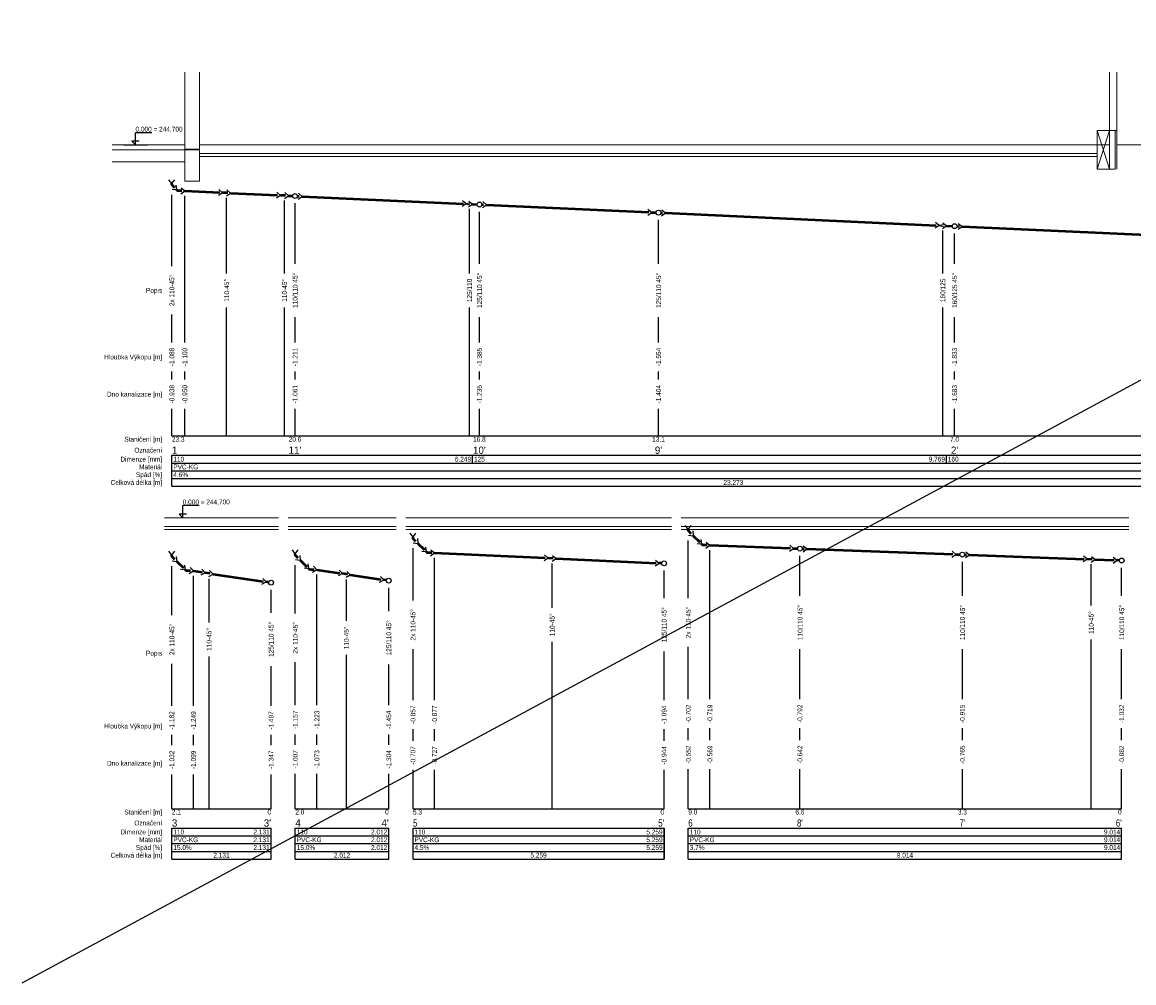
# Model space of a CAD drawing. Header units: millimetres. Extents: x -300186 to 535068, y -28581 to 763298.
# Tile 15 of 256: x -59384 to -36470, y 230757 to 250565. Entities that reach past the tile are written whole.
import ezdxf
from ezdxf.enums import TextEntityAlignment as Align

# ---------------------------------------------------------------- set-up
doc = ezdxf.new("R2010")
doc.units = ezdxf.units.MM
doc.header["$LTSCALE"] = 10
doc.layers.add('netisk', color=30, linetype='Continuous', plot=False)
for name, color, linetype, lineweight in [('NS_tlusta', 252, 'Continuous', 18), ('NS_velmi_tlusta', 252, 'Continuous', 18), ('tlusta', 252, 'Continuous', 15), ('ZTI-DSP-kanal_splaskova', 32, 'Continuous', 50), ('ZTI-DSP-konstrukce', 252, 'Continuous', 18), ('ZTI-DSP-Popis4', 140, 'Continuous', 40), ('ZTI-DSP-pvc', 32, 'Continuous', 50), ('ZTI-DSP-rez_kanal_tabulka', 255, 'Continuous', 25)]:
    doc.layers.add(name, color=color, linetype=linetype, lineweight=lineweight)
doc.styles.add('laplan N', font='txt')

# ---------------------------------------------------------------- blocks, each defined once
blk = doc.blocks.new('*U1331', base_point=(14613, 15656))
at = {"color": 0, "lineweight": -2}
for p, q in [((14507, 15636), (14576, 15636)), ((14604, 15647), (14613, 15656))]:
    blk.add_line(p, q, dxfattribs=at)
at = {"color": 255, "lineweight": 25}
for q in [(14626, 15755), (14712, 15669)]:
    blk.add_line((14613, 15656), q, dxfattribs=at)
at = {"color": 0, "lineweight": -2}
blk.add_arc((14576, 15676), 40, 270, 315, dxfattribs=at)
blk = doc.blocks.new('*U1332', base_point=(14613, 15656))
at = {"color": 0, "lineweight": -2}
for p, q in [((14507, 15636), (14576, 15636)), ((14604, 15647), (14613, 15656))]:
    blk.add_line(p, q, dxfattribs=at)
at = {"color": 255, "lineweight": 25}
for q in [(14626, 15755), (14712, 15669)]:
    blk.add_line((14613, 15656), q, dxfattribs=at)
at = {"color": 0, "lineweight": -2}
blk.add_arc((14576, 15676), 40, 270, 315, dxfattribs=at)
blk = doc.blocks.new('*U1333')
at = {"color": 255, "linetype": 'ByBlock', "lineweight": 25}
for p in [(-61, 79), (61, 79)]:
    blk.add_line(p, (0, 0), dxfattribs=at)
at = {"color": 0, "linetype": 'ByBlock', "lineweight": -2}
blk.add_line((0, 0), (0, -719), dxfattribs=at)
blk = doc.blocks.new('*U1334', base_point=(14597, 15408))
at = {"color": 0, "lineweight": -2}
blk.add_line((14491, 15408), (14597, 15408), dxfattribs=at)
at = {"color": 255, "lineweight": 25}
for q in [(14676, 15469), (14676, 15347)]:
    blk.add_line((14597, 15408), q, dxfattribs=at)
blk = doc.blocks.new('*U1335')
at = {"color": 255, "linetype": 'ByBlock', "lineweight": 25}
for p in [(-61, 79), (61, 79)]:
    blk.add_line(p, (0, 0), dxfattribs=at)
at = {"color": 0, "linetype": 'ByBlock', "lineweight": -2}
blk.add_line((0, 0), (0, -969), dxfattribs=at)
blk = doc.blocks.new('*U1336', base_point=(14597, 15408))
at = {"color": 0, "lineweight": -2}
blk.add_line((14491, 15408), (14597, 15408), dxfattribs=at)
at = {"color": 255, "lineweight": 25}
for q in [(14676, 15469), (14676, 15347)]:
    blk.add_line((14597, 15408), q, dxfattribs=at)
blk = doc.blocks.new('*U1337', base_point=(6724, 20543))
at = {"color": 255, "linetype": 'ByBlock', "lineweight": 25}
for p in [(6664, 20622), (6785, 20622)]:
    blk.add_line(p, (6724, 20543), dxfattribs=at)
at = {"color": 0, "linetype": 'ByBlock'}
for p, q in [((6724, 20543), (6724, 20459)), ((6724, 20359), (6724, 20324))]:
    blk.add_line(p, q, dxfattribs=at)
at = {"color": 255, "linetype": 'ByBlock', "lineweight": 25}
blk.add_circle((6724, 20409), 50, dxfattribs=at)
blk = doc.blocks.new('*U1338')
at = {"color": 255, "linetype": 'ByBlock', "lineweight": 25}
for p in [(-61, 79), (61, 79)]:
    blk.add_line(p, (0, 0), dxfattribs=at)
at = {"color": 0, "linetype": 'ByBlock', "lineweight": -2}
blk.add_line((0, 0), (0, -3329), dxfattribs=at)
blk = doc.blocks.new('*U1339', base_point=(20648, 19104))
at = {"color": 255, "linetype": 'ByBlock', "lineweight": 25}
for p, q in [((20648, 19104), (20587, 19183)), ((20648, 19104), (20630, 19034)), ((20648, 19104), (20709, 19183)), ((20666, 19034), (20648, 19104))]:
    blk.add_line(p, q, dxfattribs=at)
blk = doc.blocks.new('*U1340', base_point=(6675, 20528))
at = {"color": 255, "linetype": 'ByBlock', "lineweight": 25}
for p in [(6614, 20607), (6736, 20607)]:
    blk.add_line(p, (6675, 20528), dxfattribs=at)
at = {"color": 0, "linetype": 'ByBlock'}
for p, q in [((6675, 20528), (6675, 20437)), ((6675, 20337), (6675, 20302))]:
    blk.add_line(p, q, dxfattribs=at)
at = {"color": 255, "linetype": 'ByBlock', "lineweight": 25}
blk.add_circle((6675, 20387), 50, dxfattribs=at)
blk = doc.blocks.new('*U1341')
at = {"color": 255, "linetype": 'ByBlock', "lineweight": 25}
for p in [(-61, 79), (61, 79)]:
    blk.add_line(p, (0, 0), dxfattribs=at)
at = {"color": 0, "linetype": 'ByBlock', "lineweight": -2}
blk.add_line((0, 0), (0, -3350), dxfattribs=at)
blk = doc.blocks.new('*U1342', base_point=(6675, 20528))
at = {"color": 255, "linetype": 'ByBlock', "lineweight": 25}
for p in [(6614, 20607), (6736, 20607)]:
    blk.add_line(p, (6675, 20528), dxfattribs=at)
at = {"color": 0, "linetype": 'ByBlock'}
for p, q in [((6675, 20528), (6675, 20437)), ((6675, 20337), (6675, 20302))]:
    blk.add_line(p, q, dxfattribs=at)
at = {"color": 255, "linetype": 'ByBlock', "lineweight": 25}
blk.add_circle((6675, 20387), 50, dxfattribs=at)
blk = doc.blocks.new('*U1343')
at = {"color": 255, "linetype": 'ByBlock', "lineweight": 25}
for p in [(-61, 79), (61, 79)]:
    blk.add_line(p, (0, 0), dxfattribs=at)
at = {"color": 0, "linetype": 'ByBlock', "lineweight": -2}
blk.add_line((0, 0), (0, -5586), dxfattribs=at)
blk = doc.blocks.new('*U1344', base_point=(21831, 18885))
at = {"color": 255, "linetype": 'ByBlock', "lineweight": 25}
for p, q in [((21831, 18885), (21770, 18964)), ((21831, 18885), (21813, 18795)), ((21831, 18885), (21892, 18964)), ((21849, 18795), (21831, 18885))]:
    blk.add_line(p, q, dxfattribs=at)
blk = doc.blocks.new('*U1345', base_point=(6783, 20365))
at = {"color": 255, "linetype": 'ByBlock', "lineweight": 25}
for p in [(6722, 20444), (6844, 20444)]:
    blk.add_line(p, (6783, 20365), dxfattribs=at)
at = {"color": 0, "linetype": 'ByBlock'}
for p, q in [((6783, 20365), (6783, 20246)), ((6783, 20146), (6783, 20103))]:
    blk.add_line(p, q, dxfattribs=at)
at = {"color": 255, "linetype": 'ByBlock', "lineweight": 25}
blk.add_circle((6783, 20196), 50, dxfattribs=at)
blk = doc.blocks.new('*U1346')
at = {"color": 255, "linetype": 'ByBlock', "lineweight": 25}
for p in [(-61, 79), (61, 79)]:
    blk.add_line(p, (0, 0), dxfattribs=at)
at = {"color": 0, "linetype": 'ByBlock', "lineweight": -2}
blk.add_line((0, 0), (0, -4257), dxfattribs=at)
blk = doc.blocks.new('*U1349')
at = {"layer": 'ZTI-DSP-rez_kanal_tabulka', "color": 40}
for p, q in [((0, 0), (0, 1)), ((1.35, 1), (0, 1)), ((0, 0), (-0.3, 0.3)), ((0.3, 0.3), (-0.3, 0.3))]:
    blk.add_line(p, q, dxfattribs=at)
blk = doc.blocks.new('*U1364', base_point=(14613, 15656))
at = {"color": 0, "lineweight": -2}
for p, q in [((14507, 15636), (14576, 15636)), ((14604, 15647), (14613, 15656))]:
    blk.add_line(p, q, dxfattribs=at)
at = {"color": 255, "lineweight": 25}
for q in [(14626, 15755), (14712, 15669)]:
    blk.add_line((14613, 15656), q, dxfattribs=at)
at = {"color": 0, "lineweight": -2}
blk.add_arc((14576, 15676), 40, 270, 315, dxfattribs=at)
blk = doc.blocks.new('*U1365')
at = {"color": 255, "linetype": 'ByBlock', "lineweight": 25}
for p in [(-61, 79), (61, 79)]:
    blk.add_line(p, (0, 0), dxfattribs=at)
at = {"color": 0, "linetype": 'ByBlock', "lineweight": -2}
blk.add_line((0, 0), (0, -190), dxfattribs=at)
blk = doc.blocks.new('*U1366', base_point=(14613, 15656))
at = {"color": 0, "lineweight": -2}
for p, q in [((14507, 15636), (14576, 15636)), ((14604, 15647), (14613, 15656))]:
    blk.add_line(p, q, dxfattribs=at)
at = {"color": 255, "lineweight": 25}
for q in [(14626, 15755), (14712, 15669)]:
    blk.add_line((14613, 15656), q, dxfattribs=at)
at = {"color": 0, "lineweight": -2}
blk.add_arc((14576, 15676), 40, 270, 315, dxfattribs=at)
blk = doc.blocks.new('*U1367')
at = {"color": 255, "linetype": 'ByBlock', "lineweight": 25}
for p in [(-61, 79), (61, 79)]:
    blk.add_line(p, (0, 0), dxfattribs=at)
at = {"color": 0, "linetype": 'ByBlock', "lineweight": -2}
blk.add_line((0, 0), (0, -182), dxfattribs=at)
blk = doc.blocks.new('*U1368', base_point=(14597, 15408))
at = {"color": 0, "lineweight": -2}
blk.add_line((14491, 15408), (14597, 15408), dxfattribs=at)
at = {"color": 255, "lineweight": 25}
for q in [(14676, 15469), (14676, 15347)]:
    blk.add_line((14597, 15408), q, dxfattribs=at)
blk = doc.blocks.new('*U1369')
at = {"color": 255, "linetype": 'ByBlock', "lineweight": 25}
for p in [(-61, 79), (61, 79)]:
    blk.add_line(p, (0, 0), dxfattribs=at)
at = {"color": 0, "linetype": 'ByBlock', "lineweight": -2}
blk.add_line((0, 0), (0, -1048), dxfattribs=at)
blk = doc.blocks.new('*U1370', base_point=(34567, 20749))
at = {"color": 0, "linetype": 'ByBlock', "lineweight": -2}
blk.add_line((34515, 20749), (34567, 20749), dxfattribs=at)
at = {"color": 255, "linetype": 'ByBlock', "lineweight": 25}
for p in [(34646, 20810), (34646, 20688)]:
    blk.add_line(p, (34567, 20749), dxfattribs=at)
blk.add_circle((34465, 20749), 50, dxfattribs=at)
blk = doc.blocks.new('*U1371', base_point=(14613, 15656))
at = {"color": 0, "lineweight": -2}
for p, q in [((14507, 15636), (14576, 15636)), ((14604, 15647), (14613, 15656))]:
    blk.add_line(p, q, dxfattribs=at)
at = {"color": 255, "lineweight": 25}
for q in [(14626, 15755), (14712, 15669)]:
    blk.add_line((14613, 15656), q, dxfattribs=at)
at = {"color": 0, "lineweight": -2}
blk.add_arc((14576, 15676), 40, 270, 315, dxfattribs=at)
blk = doc.blocks.new('*U1372')
at = {"color": 255, "linetype": 'ByBlock', "lineweight": 25}
for p in [(-61, 79), (61, 79)]:
    blk.add_line(p, (0, 0), dxfattribs=at)
at = {"color": 0, "linetype": 'ByBlock', "lineweight": -2}
blk.add_line((0, 0), (0, -190), dxfattribs=at)
blk = doc.blocks.new('*U1373', base_point=(14613, 15656))
at = {"color": 0, "lineweight": -2}
for p, q in [((14507, 15636), (14576, 15636)), ((14604, 15647), (14613, 15656))]:
    blk.add_line(p, q, dxfattribs=at)
at = {"color": 255, "lineweight": 25}
for q in [(14626, 15755), (14712, 15669)]:
    blk.add_line((14613, 15656), q, dxfattribs=at)
at = {"color": 0, "lineweight": -2}
blk.add_arc((14576, 15676), 40, 270, 315, dxfattribs=at)
blk = doc.blocks.new('*U1374')
at = {"color": 255, "linetype": 'ByBlock', "lineweight": 25}
for p in [(-61, 79), (61, 79)]:
    blk.add_line(p, (0, 0), dxfattribs=at)
at = {"color": 0, "linetype": 'ByBlock', "lineweight": -2}
blk.add_line((0, 0), (0, -471), dxfattribs=at)
blk = doc.blocks.new('*U1375', base_point=(14597, 15408))
at = {"color": 0, "lineweight": -2}
blk.add_line((14491, 15408), (14597, 15408), dxfattribs=at)
at = {"color": 255, "lineweight": 25}
for q in [(14676, 15469), (14676, 15347)]:
    blk.add_line((14597, 15408), q, dxfattribs=at)
blk = doc.blocks.new('*U1376')
at = {"color": 255, "linetype": 'ByBlock', "lineweight": 25}
for p in [(-61, 79), (61, 79)]:
    blk.add_line(p, (0, 0), dxfattribs=at)
at = {"color": 0, "linetype": 'ByBlock', "lineweight": -2}
blk.add_line((0, 0), (0, -639), dxfattribs=at)
blk = doc.blocks.new('*U1377', base_point=(34567, 20749))
at = {"color": 0, "linetype": 'ByBlock', "lineweight": -2}
blk.add_line((34515, 20749), (34567, 20749), dxfattribs=at)
at = {"color": 255, "linetype": 'ByBlock', "lineweight": 25}
for p in [(34646, 20810), (34646, 20688)]:
    blk.add_line(p, (34567, 20749), dxfattribs=at)
blk.add_circle((34465, 20749), 50, dxfattribs=at)
blk = doc.blocks.new('*U1396')
at = {"layer": 'ZTI-DSP-rez_kanal_tabulka', "color": 40}
for p, q in [((0, 0), (0, 1)), ((1.35, 1), (0, 1)), ((0, 0), (-0.3, 0.3)), ((0.3, 0.3), (-0.3, 0.3))]:
    blk.add_line(p, q, dxfattribs=at)
blk = doc.blocks.new('*U1398', base_point=(14613, 15656))
at = {"color": 0, "lineweight": -2}
for p, q in [((14507, 15636), (14576, 15636)), ((14604, 15647), (14613, 15656))]:
    blk.add_line(p, q, dxfattribs=at)
at = {"color": 255, "lineweight": 25}
for q in [(14626, 15755), (14712, 15669)]:
    blk.add_line((14613, 15656), q, dxfattribs=at)
at = {"color": 0, "lineweight": -2}
blk.add_arc((14576, 15676), 40, 270, 315, dxfattribs=at)
blk = doc.blocks.new('*U1399')
at = {"color": 255, "linetype": 'ByBlock', "lineweight": 25}
for p in [(-61, 79), (61, 79)]:
    blk.add_line(p, (0, 0), dxfattribs=at)
at = {"color": 0, "linetype": 'ByBlock', "lineweight": -2}
blk.add_line((0, 0), (0, -190), dxfattribs=at)
blk = doc.blocks.new('*U1400', base_point=(14613, 15656))
at = {"color": 0, "lineweight": -2}
for p, q in [((14507, 15636), (14576, 15636)), ((14604, 15647), (14613, 15656))]:
    blk.add_line(p, q, dxfattribs=at)
at = {"color": 255, "lineweight": 25}
for q in [(14626, 15755), (14712, 15669)]:
    blk.add_line((14613, 15656), q, dxfattribs=at)
at = {"color": 0, "lineweight": -2}
blk.add_arc((14576, 15676), 40, 270, 315, dxfattribs=at)
blk = doc.blocks.new('*U1401')
at = {"color": 255, "linetype": 'ByBlock', "lineweight": 25}
for p in [(-61, 79), (61, 79)]:
    blk.add_line(p, (0, 0), dxfattribs=at)
at = {"color": 0, "linetype": 'ByBlock', "lineweight": -2}
blk.add_line((0, 0), (0, -1663), dxfattribs=at)
blk = doc.blocks.new('*U1402', base_point=(6724, 20543))
at = {"color": 255, "linetype": 'ByBlock', "lineweight": 25}
for p in [(6664, 20622), (6785, 20622)]:
    blk.add_line(p, (6724, 20543), dxfattribs=at)
at = {"color": 0, "linetype": 'ByBlock'}
for p, q in [((6724, 20543), (6724, 20459)), ((6724, 20359), (6724, 20324))]:
    blk.add_line(p, q, dxfattribs=at)
at = {"color": 255, "linetype": 'ByBlock', "lineweight": 25}
blk.add_circle((6724, 20409), 50, dxfattribs=at)
blk = doc.blocks.new('*U1403')
at = {"color": 255, "linetype": 'ByBlock', "lineweight": 25}
for p in [(-61, 79), (61, 79)]:
    blk.add_line(p, (0, 0), dxfattribs=at)
at = {"color": 0, "linetype": 'ByBlock', "lineweight": -2}
blk.add_line((0, 0), (0, -3012), dxfattribs=at)
blk = doc.blocks.new('*U1404', base_point=(6724, 20543))
at = {"color": 255, "linetype": 'ByBlock', "lineweight": 25}
for p in [(6664, 20622), (6785, 20622)]:
    blk.add_line(p, (6724, 20543), dxfattribs=at)
at = {"color": 0, "linetype": 'ByBlock'}
for p, q in [((6724, 20543), (6724, 20459)), ((6724, 20359), (6724, 20324))]:
    blk.add_line(p, q, dxfattribs=at)
at = {"color": 255, "linetype": 'ByBlock', "lineweight": 25}
blk.add_circle((6724, 20409), 50, dxfattribs=at)
blk = doc.blocks.new('*U1405')
at = {"color": 255, "linetype": 'ByBlock', "lineweight": 25}
for p in [(-61, 79), (61, 79)]:
    blk.add_line(p, (0, 0), dxfattribs=at)
at = {"color": 0, "linetype": 'ByBlock', "lineweight": -2}
blk.add_line((0, 0), (0, -2369), dxfattribs=at)
blk = doc.blocks.new('*U1406', base_point=(14597, 15408))
at = {"color": 0, "lineweight": -2}
blk.add_line((14491, 15408), (14597, 15408), dxfattribs=at)
at = {"color": 255, "lineweight": 25}
for q in [(14676, 15469), (14676, 15347)]:
    blk.add_line((14597, 15408), q, dxfattribs=at)
blk = doc.blocks.new('*U1407')
at = {"color": 255, "linetype": 'ByBlock', "lineweight": 25}
for p in [(-61, 79), (61, 79)]:
    blk.add_line(p, (0, 0), dxfattribs=at)
at = {"color": 0, "linetype": 'ByBlock', "lineweight": -2}
blk.add_line((0, 0), (0, -391), dxfattribs=at)
blk = doc.blocks.new('*U1408', base_point=(33486, 20749))
at = {"color": 0, "linetype": 'ByBlock', "lineweight": -2}
blk.add_line((33441, 20749), (33486, 20749), dxfattribs=at)
at = {"color": 255, "linetype": 'ByBlock', "lineweight": 25}
for p in [(33565, 20810), (33565, 20688)]:
    blk.add_line(p, (33486, 20749), dxfattribs=at)
blk.add_circle((33391, 20749), 50, dxfattribs=at)
blk = doc.blocks.new('*U1413', base_point=(14613, 15656))
at = {"color": 0, "lineweight": -2}
for p, q in [((14507, 15636), (14576, 15636)), ((14604, 15647), (14613, 15656))]:
    blk.add_line(p, q, dxfattribs=at)
at = {"color": 255, "lineweight": 25}
for q in [(14626, 15755), (14712, 15669)]:
    blk.add_line((14613, 15656), q, dxfattribs=at)
at = {"color": 0, "lineweight": -2}
blk.add_arc((14576, 15676), 40, 270, 315, dxfattribs=at)
blk = doc.blocks.new('*U1414')
at = {"color": 255, "linetype": 'ByBlock', "lineweight": 25}
for p in [(-61, 79), (61, 79)]:
    blk.add_line(p, (0, 0), dxfattribs=at)
at = {"color": 0, "linetype": 'ByBlock', "lineweight": -2}
blk.add_line((0, 0), (0, -190), dxfattribs=at)
blk = doc.blocks.new('*U1415', base_point=(14613, 15656))
at = {"color": 0, "lineweight": -2}
for p, q in [((14507, 15636), (14576, 15636)), ((14604, 15647), (14613, 15656))]:
    blk.add_line(p, q, dxfattribs=at)
at = {"color": 255, "lineweight": 25}
for q in [(14626, 15755), (14712, 15669)]:
    blk.add_line((14613, 15656), q, dxfattribs=at)
at = {"color": 0, "lineweight": -2}
blk.add_arc((14576, 15676), 40, 270, 315, dxfattribs=at)
blk = doc.blocks.new('*U1416')
at = {"color": 255, "linetype": 'ByBlock', "lineweight": 25}
for p in [(-61, 79), (61, 79)]:
    blk.add_line(p, (0, 0), dxfattribs=at)
at = {"color": 0, "linetype": 'ByBlock', "lineweight": -2}
blk.add_line((0, 0), (0, -2283), dxfattribs=at)
blk = doc.blocks.new('*U1417', base_point=(14597, 15408))
at = {"color": 0, "lineweight": -2}
blk.add_line((14491, 15408), (14597, 15408), dxfattribs=at)
at = {"color": 255, "lineweight": 25}
for q in [(14676, 15469), (14676, 15347)]:
    blk.add_line((14597, 15408), q, dxfattribs=at)
blk = doc.blocks.new('*U1418')
at = {"color": 255, "linetype": 'ByBlock', "lineweight": 25}
for p in [(-61, 79), (61, 79)]:
    blk.add_line(p, (0, 0), dxfattribs=at)
at = {"color": 0, "linetype": 'ByBlock', "lineweight": -2}
blk.add_line((0, 0), (0, -2065), dxfattribs=at)
blk = doc.blocks.new('*U1419', base_point=(34567, 20749))
at = {"color": 0, "linetype": 'ByBlock', "lineweight": -2}
blk.add_line((34515, 20749), (34567, 20749), dxfattribs=at)
at = {"color": 255, "linetype": 'ByBlock', "lineweight": 25}
for p in [(34646, 20810), (34646, 20688)]:
    blk.add_line(p, (34567, 20749), dxfattribs=at)
blk.add_circle((34465, 20749), 50, dxfattribs=at)

msp = doc.modelspace()

# ---------------------------------------------------------------- linework, layer by layer
at = {"layer": 'netisk', "lineweight": -3}
for points in [[(-59384.095, 230757.341), (-22638.489, 250564.972)], [(-46153.03, 233947.254), (-46153.03, 233307.254)]]:
    msp.add_lwpolyline(points, dxfattribs=at)
at = {"layer": 'NS_tlusta'}
for p, q in [((-56029.316, 248035.083), (-56029.316, 249535.235)), ((-55729.316, 247285.083), (-55729.316, 249535.235)), ((-36971.235, 248335.083), (-36971.257, 248710.223)), ((-36971.217, 248710.223), (-36971.217, 248335.083)), ((-37221.217, 248035.083), (-37221.235, 248335.083)), ((-36851.217, 248335.083), (-37221.235, 248335.083)), ((-36971.217, 247535.083), (-37221.235, 248335.083)), ((-36971.217, 248335.083), (-37221.217, 247535.083)), ((-36971.217, 248335.083), (-36971.217, 247535.083)), ((-36821.217, 248335.083), (-36821.217, 248035.083)), ((-57529.316, 248035.083), (-56029.316, 248035.083)), ((-55729.316, 247935.083), (-57529.316, 247935.083)), ((-37221.217, 248035.083), (-37221.217, 247535.083)), ((-36851.217, 248035.083), (-36851.217, 247535.083)), ((-37226.547, 247854.546), (-55729.316, 247854.546)), ((-37221.217, 247795.083), (-55729.316, 247795.083)), ((-37226.547, 247795.237), (-41544.398, 247795.237)), ((-57529.316, 247685.083), (-56029.316, 247685.083)), ((-36851.217, 247535.083), (-37221.217, 247535.083)), ((-54104.534, 240166.716), (-56449.127, 240166.716)), ((-51678.409, 240166.716), (-53904.534, 240166.716)), ((-46003.03, 240166.716), (-51478.409, 240166.716)), ((-36570.068, 240166.716), (-45803.03, 240166.716)), ((-44081.008, 240347.254), (-36570.068, 240347.6)), ((-54104.534, 240107.254), (-56449.127, 240107.254)), ((-51678.409, 240107.254), (-53904.534, 240107.254)), ((-46003.03, 240107.254), (-51478.409, 240107.254)), ((-36570.068, 240107.254), (-45803.03, 240107.254))]:
    msp.add_line(p, q, dxfattribs=at)
for points in [[(-56449.127, 240347.254), (-54104.534, 240347.254)], [(-53904.534, 240347.254), (-51678.409, 240347.254)], [(-51478.409, 240347.254), (-46003.03, 240347.254)], [(-45803.03, 240347.254), (-36570.068, 240347.254)]]:
    msp.add_lwpolyline(points, dxfattribs=at)
at = {"layer": 'NS_velmi_tlusta'}
for p, q in [((-36821.217, 248335.083), (-36821.217, 249535.235)), ((-36851.217, 248035.083), (-36851.217, 248335.083)), ((-36821.217, 248335.083), (-36851.217, 248335.083)), ((-55729.316, 248035.083), (-37221.217, 248035.936))]:
    msp.add_line(p, q, dxfattribs=at)
at = {"layer": 'tlusta'}
msp.add_line((-56029.316, 248035.083), (-56029.316, 247285.083), dxfattribs=at)
at = {"layer": 'ZTI-DSP-konstrukce'}
for p, q in [((-36971.217, 248035.083), (-36971.217, 249535.235)), ((-36821.217, 247535.083), (-36821.217, 249355.083)), ((-56029.316, 247950.625), (-55729.316, 247950.625)), ((-56029.316, 247950.625), (-55729.316, 247950.625)), ((-56029.316, 247935.083), (-56029.316, 247285.083)), ((-36972.854, 248035.083), (-55730.74, 248035.083)), ((-36971.217, 247855.083), (-36971.217, 247935.083)), ((-55729.316, 247685.083), (-55729.316, 247285.083)), ((-56030.74, 247285.083), (-55730.74, 247285.083))]:
    msp.add_line(p, q, dxfattribs=at)
msp.add_lwpolyline([(-36821.217, 248035.083), (-32397.835, 248035.083)], dxfattribs=at)
at = {"layer": 'ZTI-DSP-rez_kanal_tabulka', "color": 40}
for p, q in [((-57299.127, 248035.083), (-56799.127, 248035.083)), ((-56299.127, 245535.083), (-56299.127, 247005.59)), ((-56031.09, 243961.902), (-56031.09, 246985.083)), ((-55170.684, 245385.083), (-55170.684, 246941.979)), ((-53977.3, 245385.083), (-53977.3, 246887.434)), ((-53760.773, 245585.083), (-53760.773, 246831.316)), ((-50165.669, 245385.083), (-50165.669, 246714.031)), ((-49959.901, 245585.083), (-49959.901, 246657.594)), ((-46267.393, 245585.083), (-46267.393, 246488.824)), ((-40407.371, 245385.083), (-40407.371, 246267.562)), ((-40163.643, 245585.083), (-40163.643, 246209.846)), ((-56299.127, 243961.902), (-56299.127, 244535.083)), ((-55170.684, 242035.083), (-55170.684, 244685.083)), ((-53977.3, 242035.083), (-53977.3, 244685.083)), ((-50165.669, 242035.083), (-50165.669, 244685.083)), ((-40407.371, 242035.083), (-40407.371, 244685.083)), ((-53760.773, 243961.902), (-53760.773, 244485.083)), ((-49959.901, 243961.902), (-49959.901, 244485.083)), ((-46267.393, 243961.902), (-46267.393, 244485.083)), ((-40163.643, 243961.902), (-40163.643, 244485.083)), ((-56299.127, 243194.174), (-56299.127, 243361.902)), ((-56031.09, 243194.174), (-56031.09, 243361.902)), ((-53760.773, 243194.174), (-53760.773, 243361.902)), ((-49959.901, 243194.174), (-49959.901, 243361.902)), ((-46267.393, 243194.174), (-46267.393, 243361.902)), ((-40163.643, 243194.174), (-40163.643, 243361.902)), ((-56299.127, 242035.083), (-56299.127, 242594.174)), ((-56031.09, 242035.083), (-56031.09, 242594.174)), ((-53760.773, 242035.083), (-53760.773, 242594.174)), ((-49959.901, 242035.083), (-49959.901, 242594.174)), ((-46267.393, 242035.083), (-46267.393, 242594.174)), ((-40163.643, 242035.083), (-40163.643, 242594.174)), ((-56299.127, 242035.083), (-33149.487, 242035.083)), ((-56299.127, 241635.083), (-33149.487, 241635.083)), ((-56299.127, 240995.083), (-56299.127, 241635.083)), ((-50100.754, 241475.083), (-50100.754, 241635.083)), ((-40332.466, 241475.083), (-40332.466, 241635.083)), ((-56299.127, 241475.083), (-33149.487, 241475.083)), ((-56299.127, 241315.083), (-33149.487, 241315.083)), ((-56299.127, 241155.083), (-33149.487, 241155.083)), ((-56299.127, 240995.083), (-33149.487, 240995.083)), ((-51328.409, 238639.567), (-51328.409, 239717.254)), ((-45653.03, 238685.425), (-45653.03, 239875.724)), ((-50883.596, 236586.196), (-50883.596, 239519.971)), ((-45208.217, 236604.261), (-45208.217, 239678.441)), ((-43352.147, 238735.425), (-43352.147, 239560.25)), ((-56299.127, 238337.356), (-56299.127, 239346.017)), ((-53754.534, 238369.531), (-53754.534, 239371.147)), ((-48459.848, 238489.567), (-48459.848, 239406.589)), ((-46153.03, 238689.567), (-46153.03, 239255.976)), ((-40003.535, 238735.425), (-40003.535, 239437.223)), ((-37348.144, 238535.425), (-37348.144, 239386.627)), ((-36720.072, 238735.425), (-36720.072, 239316.59)), ((-55854.314, 236467.143), (-55854.314, 239148.734)), ((-55533.196, 238187.356), (-55533.196, 239088.291)), ((-53309.721, 236479.818), (-53309.721, 239173.864)), ((-52702.603, 238219.531), (-52702.603, 239070.521)), ((-54254.534, 238387.356), (-54254.534, 238858.767)), ((-51828.409, 238419.531), (-51828.409, 238901.667)), ((-51328.409, 236586.196), (-51328.409, 237639.567)), ((-48459.848, 234347.254), (-48459.848, 237789.567)), ((-45653.03, 236604.261), (-45653.03, 237685.425)), ((-43352.147, 236604.261), (-43352.147, 237635.425)), ((-40003.535, 236604.261), (-40003.535, 237635.425)), ((-37348.144, 234347.254), (-37348.144, 237835.425)), ((-36720.072, 236604.261), (-36720.072, 237635.425)), ((-55533.196, 234347.254), (-55533.196, 237487.356)), ((-52702.603, 234347.254), (-52702.603, 237519.531)), ((-46153.03, 236586.196), (-46153.03, 237589.567)), ((-56299.127, 236467.143), (-56299.127, 237337.356)), ((-54254.534, 236467.143), (-54254.534, 237287.356)), ((-53754.534, 236479.818), (-53754.534, 237369.531)), ((-51828.409, 236479.818), (-51828.409, 237319.531)), ((-56299.127, 235654.861), (-56299.127, 235867.143)), ((-55854.314, 235654.861), (-55854.314, 235867.143)), ((-54254.534, 235654.861), (-54254.534, 235867.143)), ((-53754.534, 235664.611), (-53754.534, 235879.818)), ((-53309.721, 235664.611), (-53309.721, 235879.818)), ((-51828.409, 235664.611), (-51828.409, 235879.818)), ((-51328.409, 235746.44), (-51328.409, 235986.196)), ((-50883.596, 235746.44), (-50883.596, 235986.196)), ((-46153.03, 235746.44), (-46153.03, 235986.196)), ((-45653.03, 235760.336), (-45653.03, 236004.261)), ((-45208.217, 235760.336), (-45208.217, 236004.261)), ((-43352.147, 235760.336), (-43352.147, 236004.261)), ((-40003.535, 235760.336), (-40003.535, 236004.261)), ((-36720.072, 235760.336), (-36720.072, 236004.261)), ((-51328.409, 234347.254), (-51328.409, 235146.44)), ((-50883.596, 234347.254), (-50883.596, 235146.44)), ((-46153.03, 234347.254), (-46153.03, 235146.44)), ((-45653.03, 234347.254), (-45653.03, 235160.336)), ((-45208.217, 234347.254), (-45208.217, 235160.336)), ((-43352.147, 234347.254), (-43352.147, 235160.336)), ((-40003.535, 234347.254), (-40003.535, 235160.336)), ((-36720.072, 234347.254), (-36720.072, 235160.336)), ((-56299.127, 234347.254), (-56299.127, 235054.861)), ((-55854.314, 234347.254), (-55854.314, 235054.861)), ((-54254.534, 234347.254), (-54254.534, 235054.861)), ((-53754.534, 234347.254), (-53754.534, 235064.611)), ((-53309.721, 234347.254), (-53309.721, 235064.611)), ((-51828.409, 234347.254), (-51828.409, 235064.611)), ((-56299.127, 234347.254), (-54254.534, 234347.254)), ((-53754.534, 234347.254), (-51828.409, 234347.254)), ((-51328.409, 234347.254), (-46153.03, 234347.254)), ((-45653.03, 234347.254), (-36720.072, 234347.254)), ((-56299.127, 233947.254), (-54254.534, 233947.254)), ((-56299.127, 233307.254), (-56299.127, 233947.254)), ((-56299.127, 233787.254), (-54254.534, 233787.254)), ((-54254.534, 233307.254), (-54254.534, 233947.254)), ((-53754.534, 233947.254), (-51828.409, 233947.254)), ((-53754.534, 233307.254), (-53754.534, 233947.254)), ((-53754.534, 233787.254), (-51828.409, 233787.254)), ((-51828.409, 233307.254), (-51828.409, 233947.254)), ((-51328.409, 233307.254), (-51328.409, 233947.254)), ((-51328.409, 233947.254), (-46153.03, 233947.254)), ((-51328.409, 233307.254), (-51328.409, 233947.254)), ((-51328.409, 233787.254), (-46153.03, 233787.254)), ((-46153.03, 233307.254), (-46153.03, 233947.254)), ((-45653.03, 233947.254), (-36720.068, 233947.254)), ((-45653.03, 233307.254), (-45653.03, 233947.254)), ((-45653.03, 233947.254), (-36720.072, 233947.254)), ((-45653.03, 233307.254), (-45653.03, 233947.254)), ((-45653.03, 233787.254), (-36720.072, 233787.254)), ((-36720.072, 233307.254), (-36720.072, 233947.254)), ((-36720.068, 233307.254), (-36720.068, 233947.254)), ((-56299.127, 233627.254), (-54254.534, 233627.254)), ((-53754.534, 233627.254), (-51828.409, 233627.254)), ((-51328.409, 233627.254), (-46153.03, 233627.254)), ((-45653.03, 233627.254), (-36720.072, 233627.254)), ((-56299.127, 233467.254), (-54254.534, 233467.254)), ((-56299.127, 233307.254), (-54254.534, 233307.254)), ((-53754.534, 233467.254), (-51828.409, 233467.254)), ((-53754.534, 233307.254), (-51828.409, 233307.254)), ((-51328.409, 233467.254), (-46153.03, 233467.254)), ((-51328.409, 233307.254), (-46153.03, 233307.254)), ((-45653.03, 233467.254), (-36720.072, 233467.254)), ((-45653.03, 233307.254), (-36720.072, 233307.254))]:
    msp.add_line(p, q, dxfattribs=at)

# ---------------------------------------------------------------- block references
at = {"layer": 'ZTI-DSP-kanal_splaskova'}
for name, p, rotation in [('*U1333', (-56031.09, 247085.083), 87.38305981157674), ('*U1334', (-55253.35, 247049.536), 177.3830598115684), ('*U1335', (-55088.017, 247041.583), 87.38305981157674), ('*U1336', (-54059.967, 246994.595), 177.3830598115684), ('*U1337', (-53894.633, 246986.642), 87.38305981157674), ('*U1338', (-53615.924, 246973.89), 87.38305981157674), ('*U1339', (-50230.584, 246819.16), 87.38305981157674), ('*U1340', (-50100.754, 246813.22), 87.38305981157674), ('*U1341', (-49815.052, 246800.148), 87.38305981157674), ('*U1342', (-46408.246, 246644.436), 87.38305981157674), ('*U1343', (-46122.544, 246631.364), 87.38305981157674), ('*U1344', (-40482.276, 246373.57), 87.38305981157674), ('*U1345', (-40332.466, 246366.716), 87.38305981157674), ('*U1346', (-40010.802, 246351.998), 87.38305981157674), ('*U1414', (-51225.879, 239817.254), 45.00000000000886), ('*U1399', (-45550.5, 239975.724), 45.00000000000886), ('*U1416', (-50883.596, 239619.971), 87.40988809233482), ('*U1401', (-45208.217, 239778.441), 87.89592233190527), ('*U1402', (-43486.057, 239715.169), 87.89592233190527), ('*U1403', (-43207.245, 239704.919), 87.89592233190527), ('*U1365', (-56196.596, 239446.017), 45.00000000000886), ('*U1372', (-53652.004, 239471.147), 45.00000000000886), ('*U1417', (-48542.516, 239514.068), 177.4098880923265), ('*U1418', (-48377.179, 239506.197), 87.40988809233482), ('*U1419', (-46254.749, 239410.185), 177.4098880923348), ('*U1404', (-40137.445, 239592.136), 87.89592233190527), ('*U1405', (-39858.633, 239581.885), 87.89592233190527), ('*U1406', (-37430.841, 239492.689), 177.8959223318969), ('*U1407', (-37265.447, 239486.297), 87.89592233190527), ('*U1408', (-36814.761, 239469.739), 177.8959223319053), ('*U1367', (-55854.314, 239248.734), 81.46923439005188), ('*U1368', (-55615.034, 239212.842), 171.4692343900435), ('*U1369', (-55451.359, 239186.742), 81.46923439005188), ('*U1374', (-53309.721, 239273.864), 81.46923439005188), ('*U1375', (-52784.441, 239195.072), 171.4692343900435), ('*U1376', (-52620.766, 239168.972), 81.46923439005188), ('*U1370', (-54355.231, 239022.323), 171.4692343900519), ('*U1377', (-51929.106, 239065.223), 171.4692343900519)]:
    msp.add_blockref(name, p, dxfattribs=dict(at, rotation=rotation))
at = {"layer": 'ZTI-DSP-kanal_splaskova', "xscale": -1, "rotation": 315.0000000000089}
for name, p in [('*U1398', (-45653.03, 240107.254)), ('*U1413', (-51328.409, 239948.785)), ('*U1364', (-56299.127, 239577.548)), ('*U1371', (-53754.534, 239602.677))]:
    msp.add_blockref(name, p, dxfattribs=at)
at = {"layer": 'ZTI-DSP-kanal_splaskova', "xscale": -1}
for name, p in [('*U1415', (-51049.102, 239640.477)), ('*U1400', (-45373.723, 239798.947)), ('*U1366', (-56019.82, 239269.24)), ('*U1373', (-53475.227, 239294.37))]:
    msp.add_blockref(name, p, dxfattribs=at)
at = {"layer": 'ZTI-DSP-pvc', "xscale": -1, "rotation": 315.0000000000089}
msp.add_blockref('*U1331', (-56299.127, 247237.12), dxfattribs=at)
at = {"layer": 'ZTI-DSP-pvc', "xscale": -1}
msp.add_blockref('*U1332', (-56196.596, 247105.59), dxfattribs=at)
at = {"layer": 'ZTI-DSP-rez_kanal_tabulka', "xscale": 250, "yscale": 250, "zscale": 250}
for name, p in [('*U1349', (-57049.127, 248035.083)), ('*U1396', (-56075.27, 240347.254))]:
    msp.add_blockref(name, p, dxfattribs=at)

# ---------------------------------------------------------------- texts
at = {"layer": 'ZTI-DSP-Popis4', "style": 'laplan N'}
for s, p in [('1', (-56299.127, 241665.083)), ('3', (-56299.127, 233977.254)), ('4', (-53754.534, 233977.254))]:
    msp.add_text(s, height=150, dxfattribs=at).set_placement(p)
for s, p in [("11'", (-53760.773, 241665.083)), ("10'", (-49959.901, 241665.083)), ("9'", (-46267.393, 241665.083)), ("2'", (-40163.643, 241665.083))]:
    msp.add_text(s, height=150, dxfattribs=at).set_placement(p, align=Align.CENTER)
for s, p in [("3'", (-54254.534, 233977.254)), ("4'", (-51828.409, 233977.254))]:
    msp.add_text(s, height=150, dxfattribs=at).set_placement(p, align=Align.RIGHT)
at = {"layer": 'ZTI-DSP-Popis4', "style": 'laplan N', "width": 0.8}
for s, p in [('5', (-51328.409, 233977.254)), ('6', (-45653.03, 233977.254))]:
    msp.add_text(s, height=150, dxfattribs=at).set_placement(p)
for s, p in [("5'", (-46153.03, 233977.254)), ("6'", (-36720.072, 233977.254))]:
    msp.add_text(s, height=150, dxfattribs=at).set_placement(p, align=Align.RIGHT)
for s, p in [("8'", (-43352.147, 233977.254)), ("7'", (-40003.535, 233977.254))]:
    msp.add_text(s, height=150, dxfattribs=at).set_placement(p, align=Align.CENTER)
at = {"layer": 'ZTI-DSP-rez_kanal_tabulka', "style": 'laplan N', "width": 0.8}
for s, p in [('0.000 = 244,700', (-57049.127, 248310.083)), ('23.3', (-56299.127, 241915.083)), ('110', (-56269.127, 241505.083)), ('125', (-50070.754, 241505.083)), ('160', (-40302.466, 241505.083)), ('4.6%', (-56269.127, 241185.083)), ('PVC-KG', (-56269.127, 241345.083)), ('0.000 = 244,700', (-56075.27, 240622.254)), ('2.1', (-56299.127, 234227.254)), ('2.0', (-53754.534, 234227.254)), ('5.3', (-51328.409, 234227.254)), ('9.0', (-45653.03, 234227.254)), ('110', (-56269.127, 233817.254)), ('PVC-KG', (-56269.127, 233657.254)), ('110', (-53724.534, 233817.254)), ('PVC-KG', (-53724.534, 233657.254)), ('110', (-51298.409, 233817.254)), ('PVC-KG', (-51298.409, 233657.254)), ('110', (-45623.03, 233817.254)), ('PVC-KG', (-45623.03, 233657.254)), ('15.0%', (-56269.127, 233497.254)), ('15.0%', (-53724.534, 233497.254)), ('4.5%', (-51298.409, 233497.254)), ('3.7%', (-45623.03, 233497.254))]:
    msp.add_text(s, height=100, dxfattribs=at).set_placement(p)
for s, p in [('2x 110-45°', (-56299.127, 245035.083)), ('110-45°', (-55170.684, 245035.083)), ('110-45°', (-53977.3, 245035.083)), ('110/110 45°', (-53760.773, 245035.083)), ('125/110', (-50165.669, 245035.083)), ('125/110 45°', (-49959.901, 245035.083)), ('125/110 45°', (-46267.393, 245035.083)), ('160/125', (-40407.371, 245035.083)), ('160/125 45°', (-40163.643, 245035.083)), ('-1.088', (-56299.127, 243661.902)), ('-1.100', (-56031.09, 243661.902)), ('-1.211', (-53760.773, 243661.902)), ('-1.385', (-49959.901, 243661.902)), ('-1.554', (-46267.393, 243661.902)), ('-1.833', (-40163.643, 243661.902)), ('-0.938', (-56299.127, 242894.174)), ('-0.950', (-56031.09, 242894.174)), ('-1.061', (-53760.773, 242894.174)), ('-1.235', (-49959.901, 242894.174)), ('-1.404', (-46267.393, 242894.174)), ('-1.683', (-40163.643, 242894.174)), ('2x 110-45°', (-51328.409, 238139.567)), ('110-45°', (-48459.848, 238139.567)), ('125/110 45°', (-46153.03, 238139.567)), ('2x 110-45°', (-45653.03, 238185.425)), ('110/110 45°', (-43352.147, 238185.425)), ('110/110 45°', (-40003.535, 238185.425)), ('110-45°', (-37348.144, 238185.425)), ('110/110 45°', (-36720.072, 238185.425)), ('2x 110-45°', (-56299.127, 237837.356)), ('125/110 45°', (-54254.534, 237837.356)), ('2x 110-45°', (-53754.534, 237869.531)), ('125/110 45°', (-51828.409, 237869.531)), ('110-45°', (-55533.196, 237837.356)), ('110-45°', (-52702.603, 237869.531)), ('-1.182', (-56299.127, 236167.143)), ('-1.249', (-55854.314, 236167.143)), ('-1.497', (-54254.534, 236167.143)), ('-1.157', (-53754.534, 236179.818)), ('-1.223', (-53309.721, 236179.818)), ('-1.454', (-51828.409, 236179.818)), ('-0.857', (-51328.409, 236286.196)), ('-0.877', (-50883.596, 236286.196)), ('-1.094', (-46153.03, 236286.196)), ('-0.702', (-45653.03, 236304.261)), ('-0.719', (-45208.217, 236304.261)), ('-0.792', (-43352.147, 236304.261)), ('-0.915', (-40003.535, 236304.261)), ('-1.032', (-36720.072, 236304.261)), ('-0.707', (-51328.409, 235446.44)), ('-0.727', (-50883.596, 235446.44)), ('-0.944', (-46153.03, 235446.44)), ('-0.552', (-45653.03, 235460.336)), ('-0.569', (-45208.217, 235460.336)), ('-0.642', (-43352.147, 235460.336)), ('-0.765', (-40003.535, 235460.336)), ('-0.882', (-36720.072, 235460.336)), ('-1.032', (-56299.127, 235354.861)), ('-1.099', (-55854.314, 235354.861)), ('-1.347', (-54254.534, 235354.861)), ('-1.007', (-53754.534, 235364.611)), ('-1.073', (-53309.721, 235364.611)), ('-1.304', (-51828.409, 235364.611))]:
    msp.add_text(s, height=100, rotation=90, dxfattribs=at).set_placement(p, align=Align.MIDDLE)
for s, p in [('Popis', (-56499.127, 244985.083)), ('Hloubka Výkopu [m]', (-56499.127, 243611.902)), ('Dno kanalizace [m]', (-56499.127, 242844.174)), ('Staničení [m]', (-56499.127, 241915.083)), ('Označení', (-56499.127, 241690.083)), ('Dimenze [mm]', (-56499.127, 241505.083)), ('6.249', (-50130.754, 241505.083)), ('9.769', (-40362.466, 241505.083)), ('Spád [%]', (-56499.127, 241185.083)), ('Materiál', (-56499.127, 241345.083)), ('Celková délka [m]', (-56499.127, 241025.083)), ('Popis', (-56499.127, 237503.944)), ('Hloubka Výkopu [m]', (-56499.127, 236000.98)), ('Dno kanalizace [m]', (-56499.127, 235233.253)), ('Staničení [m]', (-56499.127, 234227.254)), ('0', (-54254.534, 234227.254)), ('0', (-51828.409, 234227.254)), ('0', (-46153.03, 234227.254)), ('0', (-36720.072, 234227.254)), ('Označení', (-56499.127, 234002.254)), ('Dimenze [mm]', (-56499.127, 233817.254)), ('Materiál', (-56499.127, 233657.254)), ('2.131', (-54284.534, 233817.254)), ('2.131', (-54284.534, 233657.254)), ('2.012', (-51858.409, 233817.254)), ('2.012', (-51858.409, 233657.254)), ('5.259', (-46183.03, 233817.254)), ('5.259', (-46183.03, 233657.254)), ('9.014', (-36750.072, 233817.254)), ('9.014', (-36750.072, 233657.254)), ('Spád [%]', (-56499.127, 233497.254)), ('2.131', (-54284.534, 233497.254)), ('2.012', (-51858.409, 233497.254)), ('5.259', (-46183.03, 233497.254)), ('9.014', (-36750.072, 233497.254)), ('Celková délka [m]', (-56499.127, 233337.254))]:
    msp.add_text(s, height=100, dxfattribs=at).set_placement(p, align=Align.RIGHT)
for s, p in [('20.6', (-53760.773, 241915.083)), ('16.8', (-49959.901, 241915.083)), ('13.1', (-46267.393, 241915.083)), ('7.0', (-40163.643, 241915.083)), ('6.6', (-43352.147, 234227.254)), ('3.3', (-40003.535, 234227.254))]:
    msp.add_text(s, height=100, dxfattribs=at).set_placement(p, align=Align.CENTER)
for s, p in [('23.273', (-44724.307, 241075.083)), ('2.131', (-55276.831, 233387.254)), ('2.012', (-52791.472, 233387.254)), ('5.259', (-48740.72, 233387.254)), ('9.014', (-41186.551, 233387.254))]:
    msp.add_text(s, height=100, dxfattribs=at).set_placement(p, align=Align.MIDDLE)

doc.saveas('drawing.dxf')
